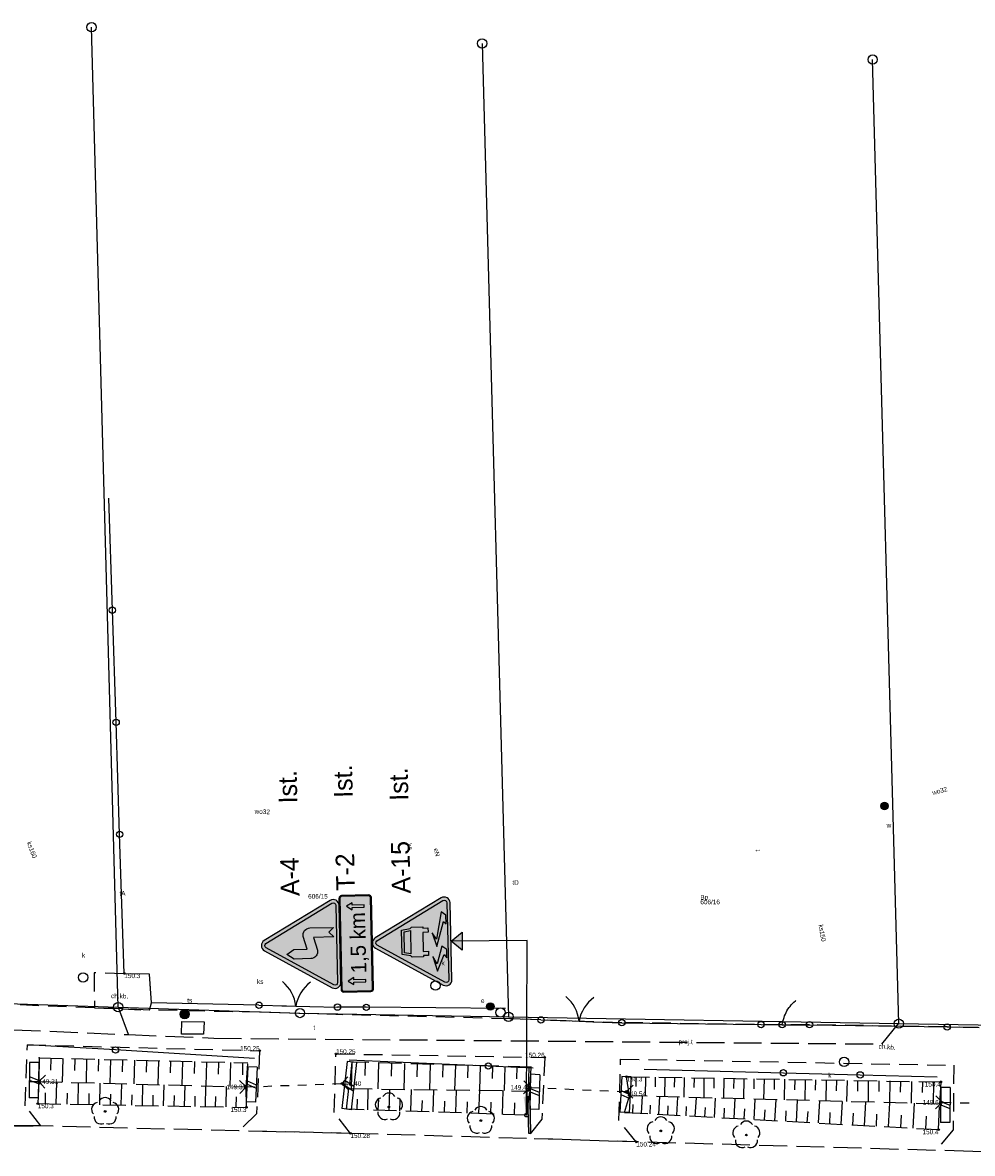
# Model space of a CAD drawing. Extents: x 7583285 to 7585126, y 6019995 to 6020809.
# Tile 7 of 54: x 7583701 to 7583752, y 6020702 to 6020763. Entities that reach past the tile are written whole.
import ezdxf
from ezdxf import colors
from ezdxf.entities.mleader import LeaderData, LeaderLine
from ezdxf.enums import TextEntityAlignment as Align
from ezdxf.math import Vec2, Vec3

# ---------------------------------------------------------------- set-up
doc = ezdxf.new("R2010")
doc.units = 0
doc.header["$MEASUREMENT"] = 0
for name, pattern in [('1_1', [0]), ('1_OTKC', [1.5, 1, -0.5]), ('1_OTKJ', [2, 1.5, -0.5]), ('1_OTRK', [1.75, 1.25, -0.5]), ('1_OTRKG', [1.75, 1.25, -0.5]), ('4_SUPK', [0]), ('4_SUPP_P', [2, 1.5, -0.5])]:
    doc.linetypes.add(name, pattern=pattern)
doc.layers.get('0').update_dxf_attribs({"linetype": 'CONTINUOUS', "lineweight": 5})
for name, color, linetype in [('0 ozn pionowe', 7, 'CONTINUOUS'), ('Numery_dzialek', 7, 'CONTINUOUS'), ('Numery_uzytkow', 3, 'CONTINUOUS'), ('OTD_L_12', 7, 'CONTINUOUS'), ('OTK_E_T_1', 7, 'CONTINUOUS'), ('OTK_L_0', 7, '1_OTKJ'), ('OTK_L_2', 7, '1_OTKC'), ('OTK_L_8', 7, 'CONTINUOUS'), ('OTO_L_0', 7, 'CONTINUOUS'), ('OTO_L_1', 7, 'CONTINUOUS'), ('OTO_L_2', 7, 'CONTINUOUS'), ('OTR_L_1', 7, '1_OTRK'), ('OTR_T_0', 7, 'CONTINUOUS'), ('OTR_T_1', 7, 'CONTINUOUS'), ('OTZ_T_0', 96, 'CONTINUOUS'), ('P_SUTP_E_T_0', 30, 'CONTINUOUS'), ('P_SUTP_L_0', 30, '4_SUPP_P'), ('Punkty', 7, 'CONTINUOUS'), ('SUE_E_T_3', 1, 'CONTINUOUS'), ('SUE_T_6', 1, 'CONTINUOUS'), ('SUEP_E_T_0', 1, 'CONTINUOUS'), ('SUK_E_T_4', 36, 'CONTINUOUS'), ('SUK_T_3', 36, 'CONTINUOUS'), ('SUKP_E_T_0', 36, 'CONTINUOUS'), ('SUP_L_1', 7, '4_SUPK'), ('SUP_T_2', 7, 'CONTINUOUS'), ('SUT_E_T_0', 30, 'CONTINUOUS'), ('SUT_T_0', 30, 'CONTINUOUS'), ('SUTP_E_T_0', 30, 'CONTINUOUS'), ('SUW_E_T_2', 5, 'CONTINUOUS'), ('SUW_T_5', 5, 'CONTINUOUS'), ('SUWP_E_T_0', 5, 'CONTINUOUS')]:
    doc.layers.add(name, color=color, linetype=linetype)
doc.layers.add('Dzialki', color=3, linetype='CONTINUOUS', lineweight=25)
doc.styles.add('Drogowy', font='Drogowa.ttf', dxfattribs={"height": 1})

# ---------------------------------------------------------------- blocks, each defined once
blk = doc.blocks.new('GRT')
at = {"linetype": 'Continuous'}
blk.add_circle((0, 0), 0.25, dxfattribs=at)
blk = doc.blocks.new('1_OTRN')
at = {"linetype": 'Continuous'}
blk.add_circle((0, 0), 0.045, dxfattribs=at)
blk = doc.blocks.new('1_OTRS')
at = {"linetype": 'Continuous'}
blk.add_circle((0, 0), 0.045, dxfattribs=at)
blk = doc.blocks.new('1_OTZL')
at = {"linetype": 'Continuous'}
blk.add_circle((0, 0), 0.045, dxfattribs=at)
for centre, start, end in [((0, 0.375), 30.14012, 149.85988), ((-0.357, 0.116), 102.14447, 221.86002), ((0.357, 0.116), 318.13998, 77.85553), ((-0.22, -0.303), 174.14818, 293.85423), ((0.22, -0.303), 246.14577, 5.85182)]:
    blk.add_arc(centre, 0.375, start, end, dxfattribs=at)
blk = doc.blocks.new('4_SUEU')
at = {"linetype": 'Continuous'}
for radius in [0.2, 0.175, 0.15, 0.125, 0.1, 0.075, 0.05, 0.025, 0.00715]:
    blk.add_circle((0, 0), radius, dxfattribs=at)
blk = doc.blocks.new('4_SUKS')
at = {"linetype": 'Continuous'}
blk.add_circle((0, 0), 0.25, dxfattribs=at)
blk = doc.blocks.new('4_SUPP')
at = {"linetype": 'Continuous'}
blk.add_circle((0, 0), 0.25, dxfattribs=at)
blk = doc.blocks.new('4_SUTK')
at = {"linetype": 'Continuous'}
for radius in [0.25, 0.225, 0.2, 0.175, 0.15, 0.125, 0.1, 0.075, 0.05, 0.025, 0.00715]:
    blk.add_circle((0, 0), radius, dxfattribs=at)
blk = doc.blocks.new('4_SUWW')
at = {"linetype": 'Continuous'}
for radius in [0.2, 0.175, 0.15, 0.125, 0.1, 0.075, 0.05, 0.025, 0.00715]:
    blk.add_circle((0, 0), radius, dxfattribs=at)
blk = doc.blocks.new('Słupek')
h = blk.add_hatch(color=256)
h.paths.add_polyline_path([(-50, -5), (0, -5), (50, -5), (50, -10), (-50, -10)])
h.paths.add_polyline_path([(5, 0, 1), (-5, 0, 1)])
at = {"color": 7}
blk.add_lwpolyline([(-50, -5), (50, -5), (50, -10), (-50, -10)], close=True, dxfattribs=at)
blk.add_circle((0, 0), 5, dxfattribs=at)
blk = doc.blocks.new('P_Opis_Pionowe')
for tag, p in [('Symbol', (0, 0)), ('Stan', (5, 0))]:
    blk.add_attdef(tag, p, '', height=1)
at = {"flags": 1}
for tag, p in [('Wielkość', (0, -1.2)), ('Odblaskowość', (0, -2.4)), ('Dodatkowe', (0, -3.6))]:
    blk.add_attdef(tag, p, '', height=1, dxfattribs=at)
blk = doc.blocks.new('Arrow')
blk.add_hatch(color=0).paths.add_polyline_path([(-0.16, -0.2), (0, 0), (0.16, -0.2)])
at = {"color": 0, "lineweight": -2}
blk.add_lwpolyline([(-0.16, -0.2), (0, 0), (0.16, -0.2)], close=True, dxfattribs=at)
blk = doc.blocks.new('A-15_')
at = {"true_color": 0x4c4c4c}
h = blk.add_hatch(color=251, dxfattribs=at)
h.dxf.hatch_style = 2
edge = h.paths.add_edge_path()
edge.add_arc((-416, 63), 63, 150, 269.9871)
edge.add_line((-416, 0), (-416, 0))
edge.add_line((-416, 0), (416, 0))
edge.add_line((416, 0), (416, 0))
edge.add_arc((416, 63), 63, 270, 390)
edge.add_line((470, 95), (55, 815))
edge.add_arc((0, 783), 63, 30, 150)
edge.add_line((-55, 815), (-470, 94))
h.paths.add_polyline_path([(-440, 77, 0.57735), (-416, 35), (416, 35, 0.57735), (440, 77), (24, 797, 0.57735), (-24, 797)])
h.paths.add_polyline_path([(-210, 52), (-210, 107, -0.385314), (121, 473), (217, 430), (131, 369, 0.385314), (-105, 107), (-105, 52), (-158, 107)], flags=16)
at = {"true_color": 0xe1e1e1}
h = blk.add_hatch(color=254, dxfattribs=at)
h.dxf.hatch_style = 1
h.paths.add_polyline_path([(-440, 77, 0.57735), (-416, 35), (416, 35, 0.57735), (440, 77), (24, 797, 0.57735), (-24, 797)])
h.paths.add_polyline_path([(-161, 301), (-161, 421), (-147, 435), (-131, 529), (133, 529), (149, 435), (162, 421), (162, 301), (149, 301), (149, 245), (103, 245), (103, 301), (-102, 301), (-102, 245), (-147, 245), (-147, 301)], flags=16)
h.paths.add_polyline_path([(-125, 435), (-113, 503), (114, 503), (126, 435)], flags=0)
h.paths.add_polyline_path([(-125, 435), (-113, 503), (114, 503), (126, 435)], flags=0)
h.paths.add_polyline_path([(-54, 154), (214, 77), (190, 48), (281, 48), (321, 100), (27, 154), (94, 201)], flags=16)
h.paths.add_polyline_path([(-319, 154), (-141, 77), (-176, 48), (-87, 48), (-51, 100), (-239, 154), (-159, 201)], flags=16)
at = {"true_color": 0x000000}
h = blk.add_hatch(color=18, dxfattribs=at)
h.dxf.hatch_style = 1
h.paths.add_polyline_path([(-161, 301), (-161, 421), (-147, 435), (-131, 529), (133, 529), (149, 435), (162, 421), (162, 301), (149, 301), (149, 245), (103, 245), (103, 301), (-102, 301), (-102, 245), (-147, 245), (-147, 301)])
h.paths.add_polyline_path([(-125, 435), (-113, 503), (114, 503), (126, 435)], flags=16)
h.paths.add_polyline_path([(-54, 154), (214, 77), (190, 48), (281, 48), (321, 100), (27, 154), (94, 201)])
h.paths.add_polyline_path([(-319, 154), (-141, 77), (-176, 48), (-87, 48), (-51, 100), (-239, 154), (-159, 201)])
at = {"true_color": 0xe1e1e1}
h = blk.add_hatch(color=254, dxfattribs=at)
h.dxf.hatch_style = 1
h.paths.add_polyline_path([(-125, 435), (-113, 503), (114, 503), (126, 435)])
at = {"color": 251, "true_color": 0x4c4c4c}
blk.add_lwpolyline([(416, 0, 0.57735), (470, 94), (55, 815, 0.57735), (-55, 815), (-470, 94, 0.57735), (-416, 0)], format="xyb", close=True, dxfattribs=at)
at = {"color": 254, "true_color": 0xe1e1e1}
blk.add_lwpolyline([(416, 35), (-416, 35, -0.57735), (-440, 77), (-24, 797, -0.57735), (24, 797), (440, 77, -0.57735)], format="xyb", close=True, dxfattribs=at)
at = {"color": 18, "true_color": 0x000000}
for points in [[(-161, 301), (-161, 421), (-147, 435), (-131, 529), (133, 529), (149, 435), (162, 421), (162, 301), (149, 301), (149, 245), (103, 245), (103, 301), (-102, 301), (-102, 245), (-147, 245), (-147, 301)], [(-125, 435), (-113, 503), (114, 503), (126, 435)], [(-319, 154), (-141, 77), (-176, 48), (-87, 48), (-51, 100), (-239, 154), (-159, 201)], [(-54, 154), (214, 77), (190, 48), (281, 48), (321, 100), (27, 154), (94, 201)]]:
    blk.add_lwpolyline(points, close=True, dxfattribs=at)
blk = doc.blocks.new('T-2_')
at = {"true_color": 0x000000}
h = blk.add_hatch(color=18, dxfattribs=at)
h.dxf.hatch_style = 1
h.paths.add_polyline_path([(-520, 320), (-520, 30, 0.414214), (-490, 0), (490, 0, 0.414214), (520, 30), (520, 320, 0.414214), (490, 350), (-490, 350, 0.414214)])
h.paths.add_polyline_path([(-510, 320), (-510, 30, 0.414214), (-490, 10), (490, 10, 0.414214), (510, 30), (510, 320, 0.414214), (490, 340), (-490, 340, 0.414214)], flags=16)
h.paths.add_polyline_path([(-440, 210), (-403, 270), (-365, 210), (-390, 210), (-390, 80), (-415, 80), (-415, 210)], flags=0)
h.paths.add_polyline_path([(365, 210), (403, 270), (440, 210), (415, 210), (415, 80), (390, 80), (390, 210)], flags=0)
at = {"true_color": 0xbcbcbc}
h = blk.add_hatch(color=9, dxfattribs=at)
h.dxf.hatch_style = 1
h.paths.add_polyline_path([(-510, 320), (-510, 30, 0.414214), (-490, 10), (490, 10, 0.414214), (510, 30), (510, 320, 0.414214), (490, 340), (-490, 340, 0.414214)])
h.paths.add_polyline_path([(-440, 210), (-403, 270), (-365, 210), (-390, 210), (-390, 80), (-415, 80), (-415, 210)], flags=16)
h.paths.add_polyline_path([(365, 210), (403, 270), (440, 210), (415, 210), (415, 80), (390, 80), (390, 210)], flags=16)
at = {"true_color": 0x000000}
h = blk.add_hatch(color=18, dxfattribs=at)
h.dxf.hatch_style = 1
h.paths.add_polyline_path([(-440, 210), (-403, 270), (-365, 210), (-390, 210), (-390, 80), (-415, 80), (-415, 210)])
h.paths.add_polyline_path([(365, 210), (403, 270), (440, 210), (415, 210), (415, 80), (390, 80), (390, 210)])
at = {"color": 18, "true_color": 0x000000}
blk.add_lwpolyline([(-490, 0), (490, 0, 0.414214), (520, 30), (520, 320, 0.414214), (490, 350), (-490, 350, 0.414214), (-520, 320), (-520, 30, 0.414214)], format="xyb", close=True, dxfattribs=at)
at = {"color": 9, "true_color": 0xbcbcbc}
blk.add_lwpolyline([(-490, 10), (490, 10, 0.414214), (510, 30), (510, 320, 0.414214), (490, 340), (-490, 340, 0.414214), (-510, 320), (-510, 30, 0.414214), (-490, 10)], format="xyb", close=True, dxfattribs=at)
at = {"color": 18, "true_color": 0x000000}
for points in [[(-390, 210), (-365, 210), (-403, 270), (-440, 210), (-415, 210), (-415, 80), (-390, 80)], [(415, 210), (440, 210), (403, 270), (365, 210), (390, 210), (390, 80), (415, 80)]]:
    blk.add_lwpolyline(points, close=True, dxfattribs=at)
at = {"color": 18, "true_color": 0x000000, "style": 'Drogowy'}
blk.add_attdef('100m', text='', height=164, dxfattribs=at).set_placement((7, 73), align=Align.CENTER)
blk = doc.blocks.new('A-4_')
at = {"true_color": 0x4c4c4c}
h = blk.add_hatch(color=251, dxfattribs=at)
h.dxf.hatch_style = 2
edge = h.paths.add_edge_path()
edge.add_arc((-416, 63), 63, 150, 269.9871)
edge.add_line((-416, 0), (-416, 0))
edge.add_line((-416, 0), (416, 0))
edge.add_line((416, 0), (416, 0))
edge.add_arc((416, 63), 63, 270, 390)
edge.add_line((470, 95), (55, 815))
edge.add_arc((0, 783), 63, 30, 150)
edge.add_line((-55, 815), (-470, 94))
h.paths.add_polyline_path([(-440, 77, 0.57735), (-416, 35), (416, 35, 0.57735), (440, 77), (24, 797, 0.57735), (-24, 797)])
h.paths.add_polyline_path([(-210, 52), (-210, 107, -0.385314), (121, 473), (217, 430), (131, 369, 0.385314), (-105, 107), (-105, 52), (-158, 107)], flags=16)
at = {"true_color": 0xe1e1e1}
h = blk.add_hatch(color=254, dxfattribs=at)
h.paths.add_polyline_path([(-440, 77, 0.57735), (-416, 35), (416, 35, 0.57735), (440, 77), (24, 797, 0.57735), (-24, 797)])
h.paths.add_polyline_path([(-152, 319, 0.468375), (-62, 244), (77, 285), (77, 65), (128, 116), (179, 65), (179, 319, 0.468375), (89, 394), (-50, 353), (-50, 497), (-101, 573), (-152, 497)], flags=16)
at = {"true_color": 0x000000}
blk.add_hatch(color=18, dxfattribs=at).paths.add_polyline_path([(-152, 319, 0.468375), (-62, 244), (77, 285), (77, 65), (128, 116), (179, 65), (179, 319, 0.468375), (89, 394), (-50, 353), (-50, 497), (-101, 573), (-152, 497)])
at = {"color": 251, "true_color": 0x4c4c4c}
blk.add_lwpolyline([(416, 0, 0.57735), (470, 94), (55, 815, 0.57735), (-55, 815), (-470, 94, 0.57735), (-416, 0)], format="xyb", close=True, dxfattribs=at)
at = {"color": 254, "true_color": 0xe1e1e1}
blk.add_lwpolyline([(416, 35), (-416, 35, -0.57735), (-440, 77), (-24, 797, -0.57735), (24, 797), (440, 77, -0.57735)], format="xyb", close=True, dxfattribs=at)
at = {"color": 18, "true_color": 0x000000}
blk.add_lwpolyline([(179, 319), (179, 65), (128, 116), (77, 65), (77, 285), (-62, 244, -0.468375), (-152, 319), (-152, 497), (-101, 573), (-50, 497), (-50, 353), (89, 394, -0.468375)], format="xyb", close=True, dxfattribs=at)

msp = doc.modelspace()

# ---------------------------------------------------------------- linework, layer by layer
at = {"layer": 'Dzialki'}
for p, q in [((7583706.19, 6020709.78), (7583704.76, 6020762.56)), ((7583725.79, 6020761.69), (7583727.21, 6020709.26)), ((7583748.23, 6020708.89), (7583746.82, 6020760.82)), ((7583685.15, 6020710.46), (7583706.19, 6020709.78)), ((7583706.19, 6020709.78), (7583715.98, 6020709.46)), ((7583715.98, 6020709.46), (7583727.21, 6020709.26)), ((7583727.21, 6020709.26), (7583748.23, 6020708.89)), ((7583748.23, 6020708.89), (7583768.06, 6020708.55))]:
    msp.add_line(p, q, dxfattribs=at)
at = {"layer": 'OTD_L_12'}
for p, q in [((7583718.53, 6020706.85), (7583718.24, 6020704.31)), ((7583719.03, 6020706.79), (7583718.53, 6020706.85)), ((7583701.41, 6020706.8), (7583701.39, 6020704.9)), ((7583701.91, 6020706.8), (7583701.41, 6020706.8)), ((7583701.91, 6020706.8), (7583701.89, 6020704.9)), ((7583713.17, 6020706.56), (7583713.09, 6020704.68)), ((7583713.67, 6020706.54), (7583713.17, 6020706.56)), ((7583713.67, 6020706.54), (7583713.59, 6020704.66)), ((7583719.03, 6020706.79), (7583718.74, 6020704.25)), ((7583701.4, 6020706.04), (7583701.9, 6020705.85)), ((7583701.4, 6020705.85), (7583701.9, 6020705.66)), ((7583713.13, 6020705.62), (7583713.62, 6020705.41)), ((7583713.14, 6020705.81), (7583713.63, 6020705.6)), ((7583718.42, 6020705.83), (7583718.88, 6020705.52)), ((7583728.39, 6020706.16), (7583728.35, 6020704.28)), ((7583728.89, 6020706.14), (7583728.39, 6020706.16)), ((7583728.89, 6020706.14), (7583728.85, 6020704.26)), ((7583733.31, 6020706.04), (7583733.21, 6020704.12)), ((7583733.81, 6020706.02), (7583733.31, 6020706.04)), ((7583733.81, 6020706.02), (7583733.71, 6020704.1)), ((7583718.39, 6020705.58), (7583718.85, 6020705.27)), ((7583728.37, 6020705.4), (7583728.87, 6020705.2)), ((7583728.37, 6020705.22), (7583728.87, 6020705.02)), ((7583733.26, 6020705.08), (7583733.75, 6020704.86)), ((7583733.27, 6020705.28), (7583733.76, 6020705.06)), ((7583750.49, 6020705.45), (7583750.48, 6020703.56)), ((7583750.99, 6020705.45), (7583750.49, 6020705.45)), ((7583750.99, 6020705.45), (7583750.98, 6020703.56)), ((7583701.89, 6020704.9), (7583701.39, 6020704.9)), ((7583713.59, 6020704.66), (7583713.09, 6020704.68)), ((7583750.49, 6020704.7), (7583750.98, 6020704.5)), ((7583750.49, 6020704.51), (7583750.98, 6020704.31)), ((7583718.74, 6020704.25), (7583718.24, 6020704.31)), ((7583728.85, 6020704.26), (7583728.35, 6020704.28)), ((7583733.71, 6020704.1), (7583733.21, 6020704.12)), ((7583750.98, 6020703.56), (7583750.48, 6020703.56))]:
    msp.add_line(p, q, dxfattribs=at)
at = {"layer": 'OTK_L_0', "linetype": '1_OTKJ'}
for p, q in [((7583702.03, 6020703.38), (7583696.11, 6020703.42)), ((7583712.69, 6020703.11), (7583702.03, 6020703.38)), ((7583718.7, 6020702.98), (7583712.69, 6020703.11)), ((7583728.18, 6020702.7), (7583718.7, 6020702.98)), ((7583734.09, 6020702.52), (7583728.18, 6020702.7)), ((7583750.21, 6020702.06), (7583734.09, 6020702.52)), ((7583756.21, 6020701.9), (7583750.21, 6020702.06))]:
    msp.add_line(p, q, dxfattribs=at)
at = {"layer": 'OTK_L_2', "linetype": '1_OTKC'}
for p, q in [((7583706.49, 6020711.58), (7583704.9, 6020711.62)), ((7583704.9, 6020711.62), (7583704.91, 6020709.74)), ((7583707.88, 6020711.56), (7583706.49, 6020711.58)), ((7583707.99, 6020710.01), (7583707.88, 6020711.56)), ((7583704.91, 6020709.74), (7583700.29, 6020709.92)), ((7583707.88, 6020709.62), (7583707.99, 6020710.01)), ((7583704.91, 6020709.74), (7583707.88, 6020709.62)), ((7583707.88, 6020709.62), (7583704.91, 6020709.74)), ((7583713.86, 6020709.5), (7583707.88, 6020709.62)), ((7583717.92, 6020709.38), (7583713.86, 6020709.5)), ((7583727.29, 6020709.15), (7583717.92, 6020709.38)), ((7583728.96, 6020709.09), (7583727.29, 6020709.15)), ((7583733.31, 6020708.94), (7583728.96, 6020709.09)), ((7583741.95, 6020708.83), (7583733.31, 6020708.94)), ((7583743.42, 6020708.83), (7583741.95, 6020708.83)), ((7583750.83, 6020708.71), (7583743.42, 6020708.83)), ((7583755.51, 6020708.64), (7583750.83, 6020708.71)), ((7583701.18, 6020704.46), (7583701.3, 6020707.75)), ((7583701.3, 6020707.75), (7583713.81, 6020707.43)), ((7583713.81, 6020707.43), (7583713.64, 6020704.03)), ((7583717.82, 6020704.1), (7583717.92, 6020707.26)), ((7583717.92, 6020707.26), (7583729.16, 6020707.07)), ((7583729.16, 6020707.07), (7583729, 6020703.74)), ((7583733.16, 6020703.67), (7583733.25, 6020706.98)), ((7583733.25, 6020706.98), (7583751.19, 6020706.65)), ((7583751.19, 6020706.65), (7583751.16, 6020703.16)), ((7583702.03, 6020703.38), (7583701.18, 6020704.46)), ((7583713.64, 6020704.03), (7583712.69, 6020703.11)), ((7583718.7, 6020702.98), (7583717.82, 6020704.1)), ((7583696.11, 6020703.42), (7583702.03, 6020703.38)), ((7583729, 6020703.74), (7583728.18, 6020702.7)), ((7583734.09, 6020702.52), (7583733.16, 6020703.67)), ((7583751.16, 6020703.16), (7583750.21, 6020702.06)), ((7583718.7, 6020702.98), (7583712.69, 6020703.11)), ((7583734.09, 6020702.52), (7583728.18, 6020702.7)), ((7583756.21, 6020701.9), (7583750.21, 6020702.06))]:
    msp.add_line(p, q, dxfattribs=at)
at = {"layer": 'OTK_L_8', "linetype": '1_OTKJ'}
for p, q in [((7583701.41, 6020705.78), (7583701.91, 6020705.77)), ((7583701.91, 6020705.77), (7583702.27, 6020706.11)), ((7583701.91, 6020705.77), (7583702.25, 6020705.41)), ((7583712.72, 6020705.82), (7583713.08, 6020705.48)), ((7583715.87, 6020705.58), (7583716.33, 6020705.6)), ((7583716.8, 6020705.61), (7583717.26, 6020705.63)), ((7583717.73, 6020705.65), (7583718.23, 6020705.66)), ((7583718.23, 6020705.66), (7583718.56, 6020706.03)), ((7583718.23, 6020705.66), (7583718.59, 6020705.33)), ((7583728.04, 6020705.81), (7583728.38, 6020705.45)), ((7583712.74, 6020705.12), (7583713.08, 6020705.48)), ((7583713.08, 6020705.48), (7583713.54, 6020705.5)), ((7583714.01, 6020705.51), (7583714.47, 6020705.53)), ((7583714.94, 6020705.55), (7583715.4, 6020705.56)), ((7583728.01, 6020705.11), (7583728.38, 6020705.45)), ((7583728.38, 6020705.45), (7583728.85, 6020705.43)), ((7583729.32, 6020705.41), (7583729.78, 6020705.39)), ((7583730.25, 6020705.37), (7583730.72, 6020705.35)), ((7583731.19, 6020705.33), (7583731.66, 6020705.31)), ((7583732.12, 6020705.29), (7583732.59, 6020705.27)), ((7583733.06, 6020705.26), (7583733.56, 6020705.24)), ((7583733.56, 6020705.24), (7583733.92, 6020705.57)), ((7583733.56, 6020705.24), (7583733.9, 6020704.87)), ((7583750.22, 6020705), (7583750.57, 6020704.65)), ((7583750.21, 6020704.3), (7583750.57, 6020704.65)), ((7583750.57, 6020704.65), (7583751.05, 6020704.64)), ((7583751.54, 6020704.63), (7583752.02, 6020704.62))]:
    msp.add_line(p, q, dxfattribs=at)
at = {"layer": 'OTO_L_0'}
for p, q in [((7583705.88, 6020731.16), (7583705.68, 6020737.19)), ((7583706.08, 6020725.12), (7583705.88, 6020731.16)), ((7583706.27, 6020719.09), (7583706.08, 6020725.12)), ((7583706.52, 6020711.59), (7583706.27, 6020719.09)), ((7583707.88, 6020711.56), (7583706.49, 6020711.58)), ((7583707.99, 6020710.01), (7583707.88, 6020711.56)), ((7583713.77, 6020709.88), (7583707.99, 6020710.01)), ((7583719.55, 6020709.77), (7583718, 6020709.78)), ((7583727.05, 6020709.7), (7583719.55, 6020709.77)), ((7583728.96, 6020709.09), (7583727.29, 6020709.15)), ((7583733.31, 6020708.94), (7583740.81, 6020708.84)), ((7583740.81, 6020708.84), (7583741.95, 6020708.83)), ((7583743.42, 6020708.83), (7583750.83, 6020708.71)), ((7583706.05, 6020707.47), (7583701.3, 6020707.75)), ((7583713.54, 6020707.02), (7583706.05, 6020707.47)), ((7583718.63, 6020706.94), (7583726.12, 6020706.61)), ((7583726.12, 6020706.61), (7583728.54, 6020706.51)), ((7583734.51, 6020706.43), (7583742.01, 6020706.24)), ((7583742.01, 6020706.24), (7583746.15, 6020706.13)), ((7583746.15, 6020706.13), (7583750.29, 6020706.02))]:
    msp.add_line(p, q, dxfattribs=at)
for centre in [(7583705.88, 6020731.16), (7583706.08, 6020725.12), (7583706.27, 6020719.09), (7583719.55, 6020709.77), (7583740.81, 6020708.84), (7583706.05, 6020707.47), (7583726.12, 6020706.61), (7583742.01, 6020706.24), (7583746.15, 6020706.13)]:
    msp.add_circle(centre, 0.17, dxfattribs=at)
at = {"layer": 'OTO_L_1'}
for p, q in [((7583713.77, 6020709.88), (7583715.26, 6020709.84)), ((7583715.01, 6020709.85), (7583716.51, 6020709.82)), ((7583716.51, 6020709.82), (7583718, 6020709.78)), ((7583728.96, 6020709.09), (7583730.51, 6020709.04)), ((7583730.26, 6020709.05), (7583731.76, 6020708.99)), ((7583731.76, 6020708.99), (7583733.31, 6020708.94)), ((7583750.83, 6020708.71), (7583752.55, 6020708.68))]:
    msp.add_line(p, q, dxfattribs=at)
for centre in [(7583713.77, 6020709.88), (7583718, 6020709.78), (7583728.96, 6020709.09), (7583733.31, 6020708.94), (7583750.83, 6020708.71)]:
    msp.add_circle(centre, 0.17, dxfattribs=at)
for centre, start, end in [((7583713.773, 6020709.603), 6.5902, 50.66457), ((7583717.734, 6020709.51), 126.62692, 170.70129), ((7583729.021, 6020708.811), 5.96952, 50.04389), ((7583732.98, 6020708.675), 126.00624, 170.08061)]:
    msp.add_arc(centre, 2, start, end, dxfattribs=at)
at = {"layer": 'OTO_L_2'}
for p, q in [((7583742.38, 6020709.82), (7583742.44, 6020709.9)), ((7583742.44, 6020709.9), (7583742.51, 6020709.97)), ((7583742.51, 6020709.97), (7583742.58, 6020710.04)), ((7583742.58, 6020710.04), (7583742.66, 6020710.11)), ((7583742.66, 6020710.11), (7583742.69, 6020710.13)), ((7583742.05, 6020709.22), (7583742.08, 6020709.31)), ((7583742.08, 6020709.31), (7583742.12, 6020709.4)), ((7583742.12, 6020709.4), (7583742.17, 6020709.49)), ((7583742.17, 6020709.49), (7583742.2, 6020709.58)), ((7583742.2, 6020709.58), (7583742.26, 6020709.66)), ((7583742.26, 6020709.66), (7583742.32, 6020709.75)), ((7583742.32, 6020709.75), (7583742.38, 6020709.82)), ((7583741.95, 6020708.83), (7583741.97, 6020708.93)), ((7583741.95, 6020708.83), (7583742.69, 6020708.83)), ((7583741.97, 6020708.93), (7583741.99, 6020709.03)), ((7583741.99, 6020709.03), (7583742.01, 6020709.12)), ((7583742.01, 6020709.12), (7583742.05, 6020709.22)), ((7583742.69, 6020708.83), (7583743.42, 6020708.83))]:
    msp.add_line(p, q, dxfattribs=at)
for centre in [(7583741.95, 6020708.83), (7583743.42, 6020708.83)]:
    msp.add_circle(centre, 0.17, dxfattribs=at)
at = {"layer": 'OTR_L_1', "linetype": '1_OTRK'}
for p, q in [((7583701.93, 6020707.05), (7583701.91, 6020705.77)), ((7583718.78, 6020706.82), (7583718.62, 6020705.39)), ((7583713.08, 6020705.48), (7583713.17, 6020706.78)), ((7583728.36, 6020705.26), (7583728.44, 6020706.54)), ((7583701.91, 6020705.77), (7583701.86, 6020704.58)), ((7583701.91, 6020705.77), (7583713.08, 6020705.48)), ((7583733.72, 6020705), (7583733.56, 6020706.03)), ((7583750.49, 6020705.75), (7583750.42, 6020704.56)), ((7583713.1, 6020704.38), (7583713.08, 6020705.48)), ((7583718.49, 6020704.28), (7583718.62, 6020705.39)), ((7583718.62, 6020705.39), (7583728.36, 6020705.26)), ((7583728.18, 6020703.96), (7583728.36, 6020705.26)), ((7583733.46, 6020704.11), (7583733.72, 6020705)), ((7583750.42, 6020704.56), (7583733.72, 6020705)), ((7583750.37, 6020703.18), (7583750.42, 6020704.56))]:
    msp.add_line(p, q, dxfattribs=at)
at = {"layer": 'OTR_L_1', "linetype": '1_OTRKG'}
for p, q in [((7583701.93, 6020707.05), (7583713.17, 6020706.78)), ((7583728.44, 6020706.54), (7583718.78, 6020706.82)), ((7583733.56, 6020706.03), (7583750.49, 6020705.75)), ((7583701.86, 6020704.58), (7583713.1, 6020704.38)), ((7583728.18, 6020703.96), (7583718.49, 6020704.28)), ((7583733.46, 6020704.11), (7583750.37, 6020703.18))]:
    msp.add_line(p, q, dxfattribs=at)
at = {"layer": 'OTR_L_1', "linetype": '1_1'}
for p, q in [((7583702.57, 6020707.03), (7583702.55, 6020706.39)), ((7583703.21, 6020707.02), (7583703.18, 6020705.74)), ((7583703.85, 6020707), (7583703.84, 6020706.36)), ((7583704.49, 6020706.99), (7583704.46, 6020705.7)), ((7583705.14, 6020706.97), (7583705.12, 6020706.33)), ((7583705.78, 6020706.96), (7583705.75, 6020705.67)), ((7583706.42, 6020706.94), (7583706.41, 6020706.3)), ((7583707.07, 6020706.93), (7583707.04, 6020705.64)), ((7583707.71, 6020706.91), (7583707.7, 6020706.27)), ((7583708.36, 6020706.9), (7583708.33, 6020705.6)), ((7583709, 6020706.88), (7583708.99, 6020706.23)), ((7583709.65, 6020706.86), (7583709.62, 6020705.57)), ((7583710.3, 6020706.85), (7583710.28, 6020706.2)), ((7583710.94, 6020706.83), (7583710.91, 6020705.54)), ((7583711.59, 6020706.82), (7583711.58, 6020706.17)), ((7583718.78, 6020706.82), (7583718.74, 6020705.39)), ((7583712.24, 6020706.8), (7583712.21, 6020705.5)), ((7583712.89, 6020706.79), (7583712.88, 6020706.14)), ((7583719.5, 6020706.8), (7583719.48, 6020706.09)), ((7583720.21, 6020706.78), (7583720.17, 6020705.37)), ((7583720.91, 6020706.76), (7583720.89, 6020706.06)), ((7583721.61, 6020706.74), (7583721.57, 6020705.35)), ((7583722.3, 6020706.72), (7583722.28, 6020706.03)), ((7583722.99, 6020706.7), (7583722.95, 6020705.33)), ((7583723.67, 6020706.68), (7583723.65, 6020706)), ((7583724.35, 6020706.66), (7583724.31, 6020705.31)), ((7583725.02, 6020706.64), (7583725.01, 6020705.97)), ((7583725.69, 6020706.62), (7583725.65, 6020705.3)), ((7583726.35, 6020706.6), (7583726.33, 6020705.94)), ((7583727.01, 6020706.58), (7583726.97, 6020705.28)), ((7583727.66, 6020706.56), (7583727.64, 6020705.92)), ((7583728.31, 6020706.54), (7583728.27, 6020705.26)), ((7583702.86, 6020704.56), (7583702.88, 6020705.74)), ((7583704.03, 6020704.54), (7583704.05, 6020705.71)), ((7583705.2, 6020704.52), (7583705.22, 6020705.68)), ((7583706.36, 6020704.5), (7583706.38, 6020705.65)), ((7583707.5, 6020704.48), (7583707.52, 6020705.62)), ((7583734.07, 6020706.02), (7583734.07, 6020705.51)), ((7583734.59, 6020706.01), (7583734.57, 6020704.98)), ((7583735.11, 6020706), (7583735.1, 6020705.48)), ((7583735.63, 6020706), (7583735.61, 6020704.95)), ((7583736.15, 6020705.99), (7583736.14, 6020705.46)), ((7583736.67, 6020705.98), (7583736.66, 6020704.92)), ((7583737.2, 6020705.97), (7583737.19, 6020705.44)), ((7583737.73, 6020705.96), (7583737.72, 6020704.89)), ((7583738.27, 6020705.95), (7583738.26, 6020705.42)), ((7583738.8, 6020705.94), (7583738.78, 6020704.87)), ((7583739.34, 6020705.93), (7583739.33, 6020705.39)), ((7583739.88, 6020705.93), (7583739.86, 6020704.84)), ((7583740.43, 6020705.92), (7583740.42, 6020705.37)), ((7583740.97, 6020705.91), (7583740.95, 6020704.81)), ((7583741.52, 6020705.9), (7583741.51, 6020705.35)), ((7583742.07, 6020705.89), (7583742.05, 6020704.78)), ((7583742.63, 6020705.88), (7583742.62, 6020705.32)), ((7583743.18, 6020705.87), (7583743.17, 6020704.75)), ((7583743.74, 6020705.86), (7583743.73, 6020705.3)), ((7583744.31, 6020705.85), (7583744.29, 6020704.72)), ((7583744.87, 6020705.84), (7583744.86, 6020705.27)), ((7583745.44, 6020705.83), (7583745.42, 6020704.69)), ((7583746.01, 6020705.82), (7583746, 6020705.25)), ((7583746.58, 6020705.81), (7583746.57, 6020704.66)), ((7583747.16, 6020705.81), (7583747.15, 6020705.23)), ((7583747.74, 6020705.8), (7583747.72, 6020704.63)), ((7583748.32, 6020705.79), (7583748.31, 6020705.2)), ((7583748.91, 6020705.78), (7583748.89, 6020704.6)), ((7583749.5, 6020705.77), (7583749.49, 6020705.18)), ((7583750.09, 6020705.76), (7583750.07, 6020704.57)), ((7583702.27, 6020704.57), (7583702.28, 6020705.17)), ((7583703.45, 6020704.55), (7583703.46, 6020705.14)), ((7583704.62, 6020704.53), (7583704.63, 6020705.12)), ((7583705.78, 6020704.51), (7583705.79, 6020705.09)), ((7583706.93, 6020704.49), (7583706.94, 6020705.06)), ((7583708.07, 6020704.47), (7583708.08, 6020705.04)), ((7583708.64, 6020704.46), (7583708.66, 6020705.59)), ((7583709.21, 6020704.45), (7583709.22, 6020705.01)), ((7583709.77, 6020704.44), (7583709.79, 6020705.57)), ((7583710.33, 6020704.43), (7583710.34, 6020704.99)), ((7583710.89, 6020704.42), (7583710.91, 6020705.54)), ((7583712, 6020704.4), (7583712.02, 6020705.51)), ((7583719.63, 6020704.24), (7583719.66, 6020705.38)), ((7583720.78, 6020704.2), (7583720.82, 6020705.36)), ((7583721.95, 6020704.17), (7583721.99, 6020705.35)), ((7583723.15, 6020704.13), (7583723.19, 6020705.33)), ((7583724.37, 6020704.09), (7583724.41, 6020705.31)), ((7583725.61, 6020704.04), (7583725.66, 6020705.3)), ((7583726.88, 6020704), (7583726.93, 6020705.28)), ((7583728.18, 6020703.96), (7583728.22, 6020705.26)), ((7583711.44, 6020704.41), (7583711.45, 6020704.97)), ((7583712.55, 6020704.39), (7583712.56, 6020704.94)), ((7583718.5, 6020704.28), (7583718.5, 6020704.39)), ((7583719.06, 6020704.26), (7583719.08, 6020704.82)), ((7583720.2, 6020704.22), (7583720.22, 6020704.8)), ((7583721.36, 6020704.19), (7583721.38, 6020704.77)), ((7583722.55, 6020704.15), (7583722.57, 6020704.74)), ((7583723.76, 6020704.11), (7583723.78, 6020704.71)), ((7583724.99, 6020704.07), (7583725.01, 6020704.68)), ((7583726.25, 6020704.02), (7583726.27, 6020704.66)), ((7583727.53, 6020703.98), (7583727.55, 6020704.63)), ((7583733.9, 6020704.09), (7583733.93, 6020704.54)), ((7583734.37, 6020704.06), (7583734.42, 6020704.98)), ((7583734.83, 6020704.03), (7583734.86, 6020704.5)), ((7583735.31, 6020704.01), (7583735.36, 6020704.96)), ((7583735.79, 6020703.98), (7583735.81, 6020704.46)), ((7583736.28, 6020703.96), (7583736.33, 6020704.93)), ((7583736.77, 6020703.93), (7583736.8, 6020704.42)), ((7583737.27, 6020703.9), (7583737.33, 6020704.9)), ((7583737.78, 6020703.87), (7583737.81, 6020704.38)), ((7583738.3, 6020703.84), (7583738.36, 6020704.88)), ((7583739.36, 6020703.79), (7583739.42, 6020704.85)), ((7583740.44, 6020703.73), (7583740.5, 6020704.82)), ((7583741.56, 6020703.66), (7583741.63, 6020704.79)), ((7583742.72, 6020703.6), (7583742.78, 6020704.76)), ((7583743.9, 6020703.54), (7583743.97, 6020704.73)), ((7583745.12, 6020703.47), (7583745.19, 6020704.7)), ((7583746.38, 6020703.4), (7583746.45, 6020704.66)), ((7583747.67, 6020703.33), (7583747.74, 6020704.63)), ((7583749, 6020703.26), (7583749.07, 6020704.6)), ((7583738.82, 6020703.81), (7583738.85, 6020704.34)), ((7583739.9, 6020703.76), (7583739.93, 6020704.3)), ((7583741, 6020703.7), (7583741.03, 6020704.25)), ((7583742.14, 6020703.63), (7583742.17, 6020704.2)), ((7583743.3, 6020703.57), (7583743.34, 6020704.16)), ((7583744.51, 6020703.5), (7583744.54, 6020704.11)), ((7583745.75, 6020703.43), (7583745.78, 6020704.06)), ((7583747.02, 6020703.36), (7583747.05, 6020704.01)), ((7583748.33, 6020703.29), (7583748.37, 6020703.95)), ((7583749.68, 6020703.22), (7583749.72, 6020703.9))]:
    msp.add_line(p, q, dxfattribs=at)
for p in [(7583701.93, 6020707.05), (7583733.56, 6020706.03), (7583713.1, 6020704.38), (7583750.37, 6020703.18)]:
    msp.add_point(p, dxfattribs=at)
at = {"layer": 'P_SUTP_L_0', "linetype": '4_SUPP_P'}
for p, q in [((7583706.74, 6020708.3), (7583706.19, 6020709.78)), ((7583684.53, 6020709.23), (7583706.74, 6020708.3)), ((7583747.31, 6020707.79), (7583748.23, 6020708.92)), ((7583706.74, 6020708.3), (7583711.34, 6020708.11)), ((7583711.34, 6020708.11), (7583747.31, 6020707.79))]:
    msp.add_line(p, q, dxfattribs=at)
at = {"layer": 'SUP_L_1', "linetype": '4_SUPK'}
for p, q in [((7583709.6, 6020708.33), (7583709.61, 6020709.01)), ((7583709.61, 6020709.01), (7583710.82, 6020708.99)), ((7583710.82, 6020708.99), (7583710.79, 6020708.32)), ((7583710.79, 6020708.32), (7583709.6, 6020708.33))]:
    msp.add_line(p, q, dxfattribs=at)

# ---------------------------------------------------------------- block references
at = {"layer": '0 ozn pionowe', "color": 0, "lineweight": -2, "rotation": 91.34534576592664}
for p, values in [((7583718.942, 6020716.068), {'Symbol': 'T-2', 'Stan': 'Ist.'}), ((7583721.937, 6020715.91), {'Symbol': 'A-15', 'Stan': 'Ist.'}), ((7583715.957, 6020715.769), {'Symbol': 'A-4', 'Stan': 'Ist.'})]:
    msp.add_blockref('P_Opis_Pionowe', p, dxfattribs=at).add_auto_attribs(values)
at = {"layer": '0 ozn pionowe', "color": 0, "lineweight": -2}
for name, p, xscale, yscale, zscale, rotation in [('A-4_', (7583718.134, 6020713.186), 0.005, 0.005, 0.005, 91.34534576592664), ('A-15_', (7583724.114, 6020713.326), 0.005, 0.005, 0.005, 91.34534576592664), ('Arrow', (7583724.114, 6020713.326), 3, 3, 3, 90.59680944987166), ('Słupek', (7583728.18, 6020703.96), 0.02, 0.02, 0.02, 91.34534576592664)]:
    msp.add_blockref(name, p, dxfattribs=dict(at, xscale=xscale, yscale=yscale, zscale=zscale, rotation=rotation))
at = {"layer": '0 ozn pionowe', "color": 0, "lineweight": -2, "xscale": 0.005, "yscale": 0.005, "zscale": 0.005, "rotation": 91.34534576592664}
msp.add_blockref('T-2_', (7583719.884, 6020713.227), dxfattribs=at).add_auto_attribs({'100m': '1,5 km'})
at = {"layer": 'OTR_T_0'}
for p in [(7583713.81, 6020707.43), (7583717.92, 6020707.26)]:
    msp.add_blockref('1_OTRS', p, dxfattribs=at)
for p, rotation in [((7583729.16, 6020707.07), 0.41379), ((7583701.91, 6020705.77), 0.41379), ((7583718.23, 6020705.66), 0.41379), ((7583713.08, 6020705.48), 0.41379), ((7583728.38, 6020705.45), 269.999997), ((7583733.56, 6020705.24), 269.999997), ((7583750.57, 6020704.65), 269.999997), ((7583718.7, 6020702.98), 0.41379), ((7583734.09, 6020702.52), 269.999997)]:
    msp.add_blockref('1_OTRS', p, dxfattribs=dict(at, rotation=rotation))
at = {"layer": 'OTR_T_1'}
for p in [(7583706.52, 6020711.59), (7583701.86, 6020704.58), (7583713.1, 6020704.38)]:
    msp.add_blockref('1_OTRN', p, dxfattribs=at)
at = {"layer": 'OTR_T_1', "rotation": 269.999997}
for p in [(7583733.56, 6020706.03), (7583750.49, 6020705.75), (7583750.37, 6020703.18)]:
    msp.add_blockref('1_OTRN', p, dxfattribs=at)
at = {"layer": 'OTZ_T_0'}
for p in [(7583720.77, 6020704.4), (7583705.49, 6020704.16), (7583725.72, 6020703.67), (7583735.41, 6020703.11), (7583740.02, 6020702.89)]:
    msp.add_blockref('1_OTZL', p, dxfattribs=at)
at = {"layer": 'Punkty'}
for p in [(7583704.76, 6020762.56), (7583725.79, 6020761.69), (7583746.82, 6020760.82), (7583706.19, 6020709.78), (7583715.98, 6020709.46), (7583727.21, 6020709.26), (7583748.23, 6020708.89)]:
    msp.add_blockref('GRT', p, dxfattribs=at)
at = {"layer": 'SUE_T_6'}
msp.add_blockref('4_SUEU', (7583726.23, 6020709.81), dxfattribs=at)
at = {"layer": 'SUK_T_3'}
for p in [(7583704.3, 6020711.38), (7583723.28, 6020710.94), (7583745.28, 6020706.83)]:
    msp.add_blockref('4_SUKS', p, dxfattribs=at)
at = {"layer": 'SUP_T_2'}
msp.add_blockref('4_SUPP', (7583726.78, 6020709.49), dxfattribs=at)
at = {"layer": 'SUT_T_0'}
msp.add_blockref('4_SUTK', (7583709.77, 6020709.4), dxfattribs=at)
at = {"layer": 'SUW_T_5'}
msp.add_blockref('4_SUWW', (7583747.46, 6020720.61), dxfattribs=at)

# ---------------------------------------------------------------- texts
at = {"layer": 'Numery_dzialek'}
for s, p in [('606/15', (7583716.42, 6020715.87)), ('606/16', (7583737.54, 6020715.57))]:
    msp.add_text(s, height=0.25, dxfattribs=at).set_placement(p, align=Align.TOP_LEFT)
at = {"layer": 'Numery_uzytkow'}
msp.add_text('Bp', height=0.25, dxfattribs=at).set_placement((7583737.54, 6020715.57))
at = {"layer": 'OTK_E_T_1'}
for rotation, p in [(358.81474, (7583706.27, 6020710.38)), (355.01, (7583747.6, 6020707.64))]:
    msp.add_text('ch.kb.', height=0.25, rotation=rotation, dxfattribs=at).set_placement(p, align=Align.MIDDLE)
at = {"layer": 'OTR_T_0'}
for s, p in [('150.25', (7583713.81, 6020707.43)), ('150.26', (7583729.16, 6020707.07))]:
    msp.add_text(s, height=0.25, dxfattribs=at).set_placement(p, align=Align.RIGHT)
msp.add_text('150.25', height=0.25, dxfattribs=at).set_placement((7583717.92, 6020707.26))
for s, p in [('149.31', (7583701.91, 6020705.77)), ('149.40', (7583718.23, 6020705.66))]:
    msp.add_text(s, height=0.25, dxfattribs=at).set_placement(p, align=Align.MIDDLE_LEFT)
for s, p in [('149.31', (7583713.08, 6020705.48)), ('149.48', (7583728.38, 6020705.45)), ('149.62', (7583750.57, 6020704.65))]:
    msp.add_text(s, height=0.25, dxfattribs=at).set_placement(p, align=Align.MIDDLE_RIGHT)
for s, p in [('149.54', (7583733.56, 6020705.24)), ('150.28', (7583718.7, 6020702.98)), ('150.24', (7583734.09, 6020702.52))]:
    msp.add_text(s, height=0.25, dxfattribs=at).set_placement(p, align=Align.TOP_LEFT)
at = {"layer": 'OTR_T_1'}
for p in [(7583706.52, 6020711.59), (7583733.56, 6020706.03), (7583701.86, 6020704.58)]:
    msp.add_text('150.3', height=0.25, dxfattribs=at).set_placement(p, align=Align.TOP_LEFT)
for s, p in [('150.4', (7583750.49, 6020705.75)), ('150.3', (7583713.1, 6020704.38)), ('150.4', (7583750.37, 6020703.18))]:
    msp.add_text(s, height=0.25, dxfattribs=at).set_placement(p, align=Align.TOP_RIGHT)
at = {"layer": 'P_SUTP_E_T_0'}
msp.add_text('proj.t', height=0.25, rotation=359.47749, dxfattribs=at).set_placement((7583736.75, 6020707.88), align=Align.MIDDLE)
at = {"layer": 'SUE_E_T_3'}
msp.add_text('e', height=0.25, dxfattribs=at).set_placement((7583725.92, 6020710), align=Align.RIGHT)
at = {"layer": 'SUEP_E_T_0'}
msp.add_text('eN', height=0.25, rotation=285.88, dxfattribs=at).set_placement((7583723.35, 6020718.12), align=Align.MIDDLE)
at = {"layer": 'SUK_E_T_4'}
for p in [(7583704.24, 6020712.7), (7583723.6, 6020712.28), (7583744.43, 6020706.23)]:
    msp.add_text('k', height=0.25, dxfattribs=at).set_placement(p, align=Align.TOP_LEFT)
at = {"layer": 'SUKP_E_T_0'}
for s, rotation, p in [('ks160', 290.11081, (7583701.55, 6020718.25)), ('ks', 288.08986, (7583721.91, 6020718.42)), ('ks150', 279.65203, (7583744.11, 6020713.77)), ('ks', 359.5169, (7583713.84, 6020711.16))]:
    msp.add_text(s, height=0.25, rotation=rotation, dxfattribs=at).set_placement(p, align=Align.MIDDLE)
at = {"layer": 'SUT_E_T_0'}
msp.add_text('ts', height=0.25, dxfattribs=at).set_placement((7583709.91, 6020710.02))
at = {"layer": 'SUTP_E_T_0'}
for s, rotation, p in [('t', 90.84987, (7583740.61, 6020718.22)), ('tD', 359.24635, (7583727.59, 6020716.49)), ('tA', 0.83079, (7583706.42, 6020715.91)), ('t', 0.27913, (7583716.75, 6020708.69))]:
    msp.add_text(s, height=0.25, rotation=rotation, dxfattribs=at).set_placement(p, align=Align.MIDDLE)
at = {"layer": 'SUW_E_T_2'}
msp.add_text('w', height=0.25, dxfattribs=at).set_placement((7583747.57, 6020719.7), align=Align.TOP_LEFT)
at = {"layer": 'SUWP_E_T_0'}
for rotation, p in [(15.24, (7583750.43, 6020721.43)), (357.22414, (7583713.95, 6020720.31))]:
    msp.add_text('wo32', height=0.25, rotation=rotation, dxfattribs=at).set_placement(p, align=Align.MIDDLE)

# ---------------------------------------------------------------- leaders
at = {"layer": '0 ozn pionowe', "color": 0, "lineweight": -2}
ml = msp.add_multileader_mtext('Standard', dxfattribs=at)
ml.set_content('')
ml.set_leader_properties()
ml.build(insert=Vec2(0, 0))
ml.multileader.update_dxf_attribs({"has_dogleg": 0, "dogleg_length": 2, "arrow_head_size": 0})
ctx = ml.context
ctx.base_point, ctx.char_height, ctx.arrow_head_size, ctx.landing_gap_size = Vec3(0, 0), 0.2, 0, 0.4
notes = []
notes.append((ctx, [(0, (1, 1, 0), (7583726.114, 6020713.326), (-1, 0), 2, [(0, [(7583728.18, 6020703.96), (7583728.209, 6020713.369)], 256, [])])]))
ctx.mtext, ml.multileader.dxf.content_type = None, 0
for ctx, leaders in notes:
    for number, flags, end, landing, length, lines in leaders:
        leader = LeaderData()
        leader.index, (leader.has_last_leader_line, leader.has_dogleg_vector, leader.attachment_direction) = number, flags
        leader.last_leader_point, leader.dogleg_vector, leader.dogleg_length = Vec3(end), Vec3(landing), length
        for number, points, colour, breaks in lines:
            line = LeaderLine()
            line.index, line.vertices, line.color, line.breaks = number, Vec3.list(points), colors.encode_raw_color(colour), breaks
            leader.lines.append(line)
        ctx.leaders.append(leader)

doc.saveas('drawing.dxf')
